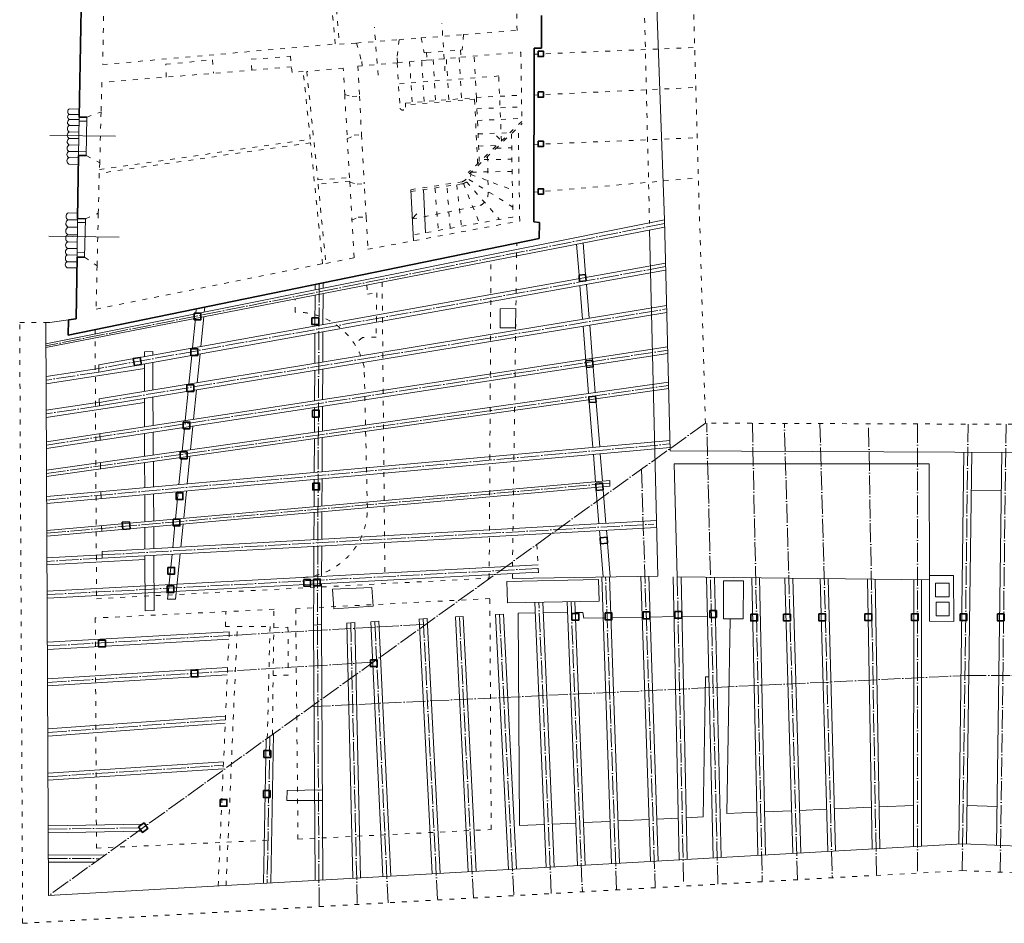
# Model space of a CAD drawing. Header units: centimetres. Extents: x -65222 to -44487, y -149615 to -110728.
# Tile 20 of 98: x -65222 to -62734, y -114841 to -112559. Entities that reach past the tile are written whole.
import ezdxf
from ezdxf.lldxf.tags import DXFTag

# ---------------------------------------------------------------- set-up
doc = ezdxf.new("R2010")
doc.units = ezdxf.units.CM
doc.linetypes.add('ACAD_ISO03W100', pattern=[30, 12, -18])
doc.linetypes.add('ACAD_ISO04W100', pattern=[30, 24, -3, 0, -3])
for name, color, linetype, lineweight in [('arch C', 1, 'Continuous', 13), ('arch N', 1, 'ACAD_ISO03W100', 13), ('arch O', 8, 'DASHDOT', 5), ('arch P', 7, 'Continuous', 35)]:
    doc.layers.add(name, color=color, linetype=linetype, lineweight=lineweight)
tags = doc.linetypes.add('DASHDOT', pattern=[25.4, 12.7, -6.35, 0, -6.35]).pattern_tags.tags
tags[10:11] = [DXFTag(74, 4), DXFTag(75, 0), DXFTag(340, '0'), DXFTag(46, 1.0), DXFTag(50, 0.0), DXFTag(44, 0.0), DXFTag(45, 0.0)]
tags[8:9] = [DXFTag(74, 4), DXFTag(75, 0), DXFTag(340, '0'), DXFTag(46, 1.0), DXFTag(50, 0.0), DXFTag(44, 0.0), DXFTag(45, 0.0)]
tags[6:7] = [DXFTag(74, 4), DXFTag(75, 0), DXFTag(340, '0'), DXFTag(46, 1.0), DXFTag(50, 0.0), DXFTag(44, 0.0), DXFTag(45, 0.0)]
tags[4:5] = [DXFTag(74, 4), DXFTag(75, 0), DXFTag(340, '0'), DXFTag(46, 1.0), DXFTag(50, 0.0), DXFTag(44, 0.0), DXFTag(45, 0.0)]

msp = doc.modelspace()

# ---------------------------------------------------------------- linework, layer by layer
at = {"layer": 'arch C'}
for p, q in [((-63593, -113064.4), (-63627.3, -112080.6)), ((-65095.5, -112783.9), (-65071.3, -112784.3)), ((-65095.9, -112810.6), (-65071.7, -112811)), ((-65095.7, -112797.9), (-65071.5, -112798.3)), ((-65071.6, -112805), (-65073.2, -112901.7)), ((-65071.8, -112814.8), (-65052.8, -112815)), ((-65054.1, -112901.7), (-65052.7, -112804.7)), ((-65096.4, -112842.1), (-65072.2, -112842.5)), ((-65096.2, -112825.5), (-65072, -112825.9)), ((-65145.8, -112851.1), (-64980.2, -112853)), ((-65096.7, -112858.3), (-65072.5, -112858.7)), ((-65097.2, -112891.2), (-65073, -112891.6)), ((-65097, -112875), (-65072.8, -112875.4)), ((-65073, -112890.9), (-65054, -112891.2)), ((-65097.5, -112906.9), (-65073.3, -112907.3)), ((-65097.7, -112923.5), (-65073.5, -112923.9)), ((-64227.4, -113117.2), (-64233.8, -112988)), ((-64196.6, -113096.6), (-64202, -112987.8)), ((-63593, -113064.4), (-65155.9, -113377.3)), ((-65100, -113064), (-65075.8, -113064.4)), ((-65099.7, -113046.7), (-65075.5, -113047.1)), ((-65075.7, -113061.1), (-65077.3, -113158)), ((-65058.5, -113158.4), (-65056, -113061.5)), ((-64218.6, -113049.3), (-64230.2, -113061.9)), ((-63578, -113647), (-63593, -113064.4)), ((-63592.5, -113082.2), (-65155.9, -113386.4)), ((-65100.3, -113082.4), (-65076.1, -113082.8)), ((-65075.9, -113070.6), (-65056.3, -113071.1)), ((-63630.5, -113089.6), (-63609.8, -113963.8)), ((-65148.9, -113104.9), (-64970.8, -113108)), ((-65100.6, -113101.6), (-65076.4, -113102)), ((-65101.2, -113136.4), (-65077, -113136.8)), ((-65100.9, -113119.7), (-65076.7, -113120.1)), ((-63814.8, -113125.4), (-63808.6, -113203.9)), ((-63792, -113202.5), (-63798.6, -113122.3)), ((-65101.4, -113152.6), (-65077.2, -113153)), ((-65077.1, -113146.7), (-65058.2, -113147.2)), ((-65101.9, -113184.9), (-65077.7, -113185.3)), ((-65101.7, -113170.1), (-65077.5, -113170.5)), ((-63590.2, -113173.2), (-65022.5, -113430.1)), ((-63589.8, -113191.4), (-65022.2, -113448.4)), ((-64475.5, -113227.2), (-64475.5, -113241.1)), ((-64455.5, -113223.1), (-64455.5, -113237.1)), ((-63806.4, -113230.3), (-63799.6, -113315.3)), ((-63783, -113312.5), (-63790, -113227.4)), ((-64475.6, -113254), (-64476, -113332.1)), ((-64455.6, -113250.1), (-64456, -113328.5)), ((-65021, -113516.2), (-63587.4, -113280.3)), ((-64775.9, -113288.8), (-64777.2, -113301.5)), ((-64755.8, -113297.2), (-64754.5, -113284.4)), ((-63968.2, -113288.3), (-64007.6, -113288.9)), ((-64007.6, -113288.9), (-64007.6, -113336.6)), ((-63968.9, -113337.1), (-63968.2, -113288.3)), ((-65020.7, -113533.8), (-63587.1, -113297.9)), ((-64778.3, -113312.9), (-64785.7, -113387.6)), ((-64764.5, -113383.8), (-64757, -113308.7)), ((-65156.2, -113323), (-65145.6, -113322.9)), ((-65149, -114770.6), (-65156.2, -113323)), ((-65145.6, -113322.9), (-65099.1, -113316.9)), ((-64007.6, -113336.6), (-63968.9, -113337.1)), ((-63798.2, -113332.7), (-63791.3, -113419.8)), ((-63774.4, -113418.5), (-63781.6, -113329.9)), ((-64476.1, -113350.4), (-64476.5, -113426.6)), ((-64456.1, -113346.8), (-64456.4, -113423.3)), ((-65154.7, -113624.3), (-63584.7, -113384.8)), ((-65154.6, -113641.2), (-63584.4, -113401.7)), ((-64885.9, -113396.2), (-64907.1, -113397)), ((-64907.1, -113397), (-64907, -113409.4)), ((-64885.9, -113405.6), (-64885.9, -113396.2)), ((-64787.5, -113406.3), (-64794.7, -113478.9)), ((-64773.6, -113475.5), (-64766.3, -113402.5)), ((-65022.4, -113439.3), (-65155.5, -113460)), ((-64907, -113439.6), (-65155.4, -113478.2)), ((-65022.5, -113430.1), (-65022.2, -113448.4)), ((-64907, -113427.7), (-64906.8, -113497.4)), ((-64885.4, -113493.9), (-64885.8, -113423.9)), ((-63789.9, -113436.8), (-63784.6, -113502.8)), ((-63767.7, -113500.4), (-63773, -113435.5)), ((-64476.6, -113444.3), (-64476.9, -113520.9)), ((-64456.5, -113441), (-64456.9, -113517.8)), ((-65154.3, -113696.4), (-63582.4, -113474.2)), ((-65154.3, -113712.6), (-63582.1, -113490.4)), ((-64884.9, -113583.1), (-64885.3, -113511.5)), ((-64796.5, -113496.9), (-64803.8, -113570.7)), ((-64782.8, -113567.6), (-64775.4, -113493.4)), ((-65020.8, -113524.7), (-65155.1, -113545.1)), ((-64906.8, -113525.6), (-65155, -113563.3)), ((-65021, -113516.2), (-65020.7, -113533.8)), ((-64906.8, -113515), (-64906.6, -113586.4)), ((-64477, -113537.8), (-64477.3, -113600.7)), ((-64457, -113534.8), (-64457.3, -113597.8)), ((-63782.8, -113525.5), (-63773.7, -113638.6)), ((-63756.5, -113637.1), (-63765.7, -113524.1)), ((-64790.6, -113644.9), (-64784.5, -113584.7)), ((-65019.4, -113603.6), (-65019.1, -113620.5)), ((-64906.6, -113603.3), (-64906.4, -113661.3)), ((-64884.5, -113658.2), (-64884.8, -113600)), ((-64805.8, -113591.6), (-64811.4, -113647.9)), ((-64457.4, -113614.1), (-64457.8, -113700)), ((-65154, -113762.6), (-63578.6, -113621.1)), ((-64477.4, -113616.9), (-64477.8, -113701.8)), ((-65153.9, -113780.7), (-63578.3, -113639.2)), ((-64799.1, -113730.7), (-64792.2, -113661.4)), ((-63772.3, -113656.6), (-63766.8, -113725.3)), ((-63749.4, -113723.8), (-63755, -113655.1)), ((-61783.9, -113655.7), (-63578, -113647)), ((-62849.1, -114639.5), (-62836.2, -113650.5)), ((-62829.1, -114639.8), (-62816.2, -113650.8)), ((-62740.2, -113651), (-62753.4, -114643.9)), ((-65018.1, -113677.1), (-65017.8, -113693.3)), ((-64906.4, -113677.6), (-64906.2, -113740.3)), ((-64884.1, -113738.3), (-64884.4, -113674.5)), ((-64813.3, -113667.2), (-64819.7, -113732.5)), ((-62923.7, -113680.3), (-63568.2, -113680.5)), ((-63568.2, -113680.5), (-63560.4, -113965.8)), ((-62923, -113973.3), (-62923.7, -113680.3)), ((-65153.6, -113848.5), (-63730.6, -113722.1)), ((-65153.5, -113862.8), (-63730.4, -113736.4)), ((-64477.9, -113720), (-64478.3, -113788.5)), ((-64457.9, -113718.2), (-64458.3, -113786.8)), ((-63730.6, -113722.1), (-63730.4, -113736.4)), ((-65016.8, -113750.2), (-65016.5, -113768.3)), ((-64906.2, -113758.4), (-64906, -113826.5)), ((-64883.6, -113824.5), (-64884, -113756.4)), ((-64821.5, -113750.8), (-64828.3, -113819.6)), ((-64807.8, -113817.8), (-64801, -113749)), ((-63765, -113747.6), (-63758.3, -113831.7)), ((-63740.7, -113830.7), (-63747.6, -113746.2)), ((-62816.7, -113747.1), (-62741.4, -113747.2)), ((-64478.3, -113802.9), (-64478.7, -113871.8)), ((-64458.3, -113801.1), (-64458.7, -113870.7)), ((-65015.3, -113836.2), (-65015, -113850.5)), ((-65014.1, -113901.5), (-63613.1, -113823.7)), ((-64829.8, -113834.1), (-64835.4, -113891.6)), ((-64815.1, -113890.5), (-64809.3, -113832.3)), ((-65013.8, -113918.7), (-63612.7, -113840.8)), ((-64906, -113840.9), (-64905.9, -113895.5)), ((-64883.2, -113894.3), (-64883.5, -113838.9)), ((-63756.9, -113848.8), (-63755.5, -113866.8)), ((-63737.8, -113865.4), (-63739.3, -113847.9)), ((-63754.2, -113882), (-63747.5, -113966)), ((-63729.6, -113965.7), (-63736.6, -113880.6)), ((-65014.3, -113909.7), (-65153.2, -113917.5)), ((-65014.1, -113901.5), (-65013.8, -113918.7)), ((-64905.8, -113912.7), (-64905.5, -114051.5)), ((-64882.4, -114050.8), (-64883.1, -113911.4)), ((-64837.1, -113908.9), (-64848.3, -114022)), ((-64828.3, -114022.3), (-64816.8, -113907.8)), ((-64478.8, -113889), (-64479.1, -113965.8)), ((-64458.8, -113887.9), (-64459.1, -113964.7)), ((-63912.3, -113935.6), (-65153.3, -114001.7)), ((-64905.8, -113921.7), (-65153.2, -113935.5)), ((-63911.3, -113953.5), (-65152.3, -114019.6)), ((-62862.1, -113962.3), (-62923.1, -113962.4)), ((-62861.5, -114078.7), (-62862.1, -113962.3)), ((-64479.2, -113983.8), (-64479.7, -114086.6)), ((-64459.2, -113982.7), (-64459.7, -114086.7)), ((-63759.7, -113972.6), (-63990.7, -113977.3)), ((-63990.7, -113977.3), (-63989.4, -114031.6)), ((-63609.8, -113963.8), (-63977.2, -113969.7)), ((-63757.6, -114026.7), (-63759.7, -113972.6)), ((-63726.2, -114689.7), (-63751.4, -113966.3)), ((-63706.2, -114689), (-63731.4, -113965.6)), ((-63652.2, -113964.6), (-63628.3, -114684.2)), ((-63632.2, -113964), (-63608.3, -114683.5)), ((-63570.4, -113966), (-63555.7, -114679.9)), ((-63560.4, -113965.8), (-62923, -113973.3)), ((-63550.4, -113965.6), (-63535.7, -114679.5)), ((-63469.3, -114675.1), (-63486.5, -113966.6)), ((-63449.3, -114674.6), (-63466.5, -113966.9)), ((-63443.2, -113975.3), (-63443.6, -114071.6)), ((-63392.9, -113975.3), (-63443.2, -113975.3)), ((-63394, -114071.8), (-63392.9, -113975.3)), ((-63372.2, -113968), (-63357.1, -114668.7)), ((-63352.2, -113968.2), (-63337.1, -114668.2)), ((-63268.5, -114663.7), (-63288.5, -113969)), ((-63248.5, -114663.2), (-63268.4, -113969.2)), ((-63199.1, -113970.1), (-63180.3, -114658.7)), ((-63179.1, -113970.3), (-63160.3, -114658.2)), ((-63068.2, -114652.3), (-63080, -113971.5)), ((-63048.2, -114651.9), (-63060, -113971.7)), ((-62962.9, -113972.9), (-62963, -114646.1)), ((-62942.9, -113973.1), (-62943, -114646.1)), ((-62923, -113973.3), (-62922.8, -114077.6)), ((-64332.6, -113992.4), (-64431.8, -113996.9)), ((-64431.8, -113996.9), (-64428.1, -114046.6)), ((-64328.5, -114040.1), (-64332.6, -113992.4)), ((-64848.3, -114022), (-64828.3, -114022.3)), ((-63989.4, -114031.6), (-63757.6, -114026.7)), ((-63891.6, -114699.2), (-63920.2, -114030.3)), ((-63871.6, -114698.3), (-63900.2, -114029.5)), ((-63838.9, -114028.6), (-63812.9, -114694.7)), ((-63819, -114027.8), (-63792.9, -114693.9)), ((-64905.5, -114051.5), (-64882.4, -114050.8)), ((-64428.1, -114046.6), (-64328.5, -114040.1)), ((-63999.7, -114060), (-64019.6, -114061.1)), ((-64019.6, -114061.1), (-63987, -114704.7)), ((-63999.7, -114060), (-63967, -114703.7)), ((-63962.8, -114057.2), (-63919, -114056.7)), ((-63958.9, -114594), (-63962.8, -114057.2)), ((-63899, -114056.5), (-63837.9, -114055.9)), ((-63817.9, -114055.7), (-63799.3, -114055.5)), ((-63799.3, -114055.5), (-63796.4, -114069.7)), ((-64459.7, -114086.1), (-64479.7, -114087.3)), ((-64475.9, -114731.9), (-64479.7, -114086.8)), ((-64455.9, -114731.8), (-64459.7, -114086.1)), ((-64375.5, -114081.3), (-64395.5, -114082.5)), ((-64395.5, -114082.1), (-64380.5, -114726.7)), ((-64375.5, -114081.3), (-64360.5, -114726.2)), ((-64314.8, -114077.9), (-64334.7, -114079)), ((-64304.3, -114722.6), (-64334.7, -114078.9)), ((-64284.3, -114721.7), (-64314.8, -114077.9)), ((-64192.3, -114070.9), (-64212.3, -114072.1)), ((-64212.3, -114072), (-64179.6, -114715.6)), ((-64192.3, -114070.9), (-64159.6, -114714.6)), ((-64101.1, -114065.8), (-64121.1, -114066.9)), ((-64089, -114710.4), (-64121.1, -114066.8)), ((-64069, -114709.4), (-64101.1, -114065.8)), ((-63796.4, -114069.7), (-63742.7, -114068.9)), ((-63725.7, -114068.6), (-63646.8, -114067.4)), ((-63629.8, -114067.1), (-63566.2, -114066.1)), ((-63549.2, -114065.8), (-63484.1, -114064.8)), ((-63443.6, -114071.6), (-63394, -114071.8)), ((-63426.9, -114071.6), (-63435.3, -114563.3)), ((-62922.8, -114077.6), (-62861.5, -114078.7)), ((-65152.2, -114131), (-64692.7, -114104.6)), ((-65152.1, -114149), (-64693.5, -114122.7)), ((-65151.7, -114223.1), (-64696.7, -114194.9)), ((-65151.6, -114241.1), (-64697.5, -114213)), ((-63488.9, -114218.3), (-63494.9, -114571.9)), ((-63488.9, -114218.3), (-63480.4, -114218.4)), ((-65151.1, -114349.5), (-64702, -114317.4)), ((-65151, -114367.6), (-64702.8, -114335.5)), ((-64599.1, -114375.3), (-64605.8, -114739.1)), ((-64580.8, -114362.2), (-64587.8, -114739.5)), ((-65150.5, -114461.4), (-64707, -114432.6)), ((-65150.5, -114479.4), (-64707.8, -114450.6)), ((-64546.2, -114505), (-64546.8, -114530.6)), ((-64457.2, -114503.8), (-64546.2, -114505)), ((-64457.1, -114530.1), (-64457.2, -114503.8)), ((-64546.8, -114530.6), (-64457.1, -114530.1)), ((-63339.4, -114559.2), (-63271.6, -114556.3)), ((-63251.6, -114555.4), (-63183.2, -114552.5)), ((-63163.2, -114551.6), (-63070, -114547.6)), ((-63050, -114546.8), (-62963, -114543)), ((-62752.1, -114545.9), (-62827.9, -114542.7)), ((-63729.9, -114583.1), (-63797.1, -114586.3)), ((-63631.8, -114578.4), (-63709.9, -114582.2)), ((-63557.9, -114574.9), (-63611.9, -114577.5)), ((-63494.9, -114571.9), (-63537.9, -114574)), ((-63435.3, -114563.3), (-63359.4, -114560)), ((-65150, -114594.1), (-64912.2, -114590.3)), ((-65149.7, -114612.1), (-64913.8, -114608.3)), ((-63896.2, -114591), (-63958.9, -114594)), ((-63817.1, -114587.3), (-63876.2, -114590.1)), ((-62839.1, -114639.7), (-65149, -114770.6)), ((-60798, -114732.1), (-62839.1, -114639.7)), ((-65149.4, -114667.8), (-65006.9, -114668.4)), ((-65149.5, -114685.8), (-65031.8, -114686.3))]:
    msp.add_line(p, q, dxfattribs=at)
for points in [[(-62907.5, -113981.9), (-62873.6, -113981.9), (-62873.6, -114015.8), (-62907.5, -114015.8)], [(-62906.4, -114029.2), (-62873.2, -114029.2), (-62873.2, -114064.2), (-62906.4, -114064.2)]]:
    msp.add_lwpolyline(points, close=True, dxfattribs=at)
for centre, radius, start, end in [((-65093.6, -112790.9), 7.27, 104.9399, 253.217), ((-65093.4, -112818.1), 7.93, 108.5795, 249.5774), ((-65094.7, -112804.2), 6.45, 99.4879, 258.6691), ((-65093, -112850.3), 8.87, 112.9689, 245.188), ((-65092.5, -112833.9), 9.15, 113.8812, 244.2758), ((-65092.9, -112866.7), 9.23, 114.4536, 243.7033), ((-65094.2, -112899.1), 8.44, 111.1168, 247.0401), ((-65093.5, -112883.2), 8.86, 112.9308, 245.2261), ((-65093.7, -112915.3), 9.21, 114.3272, 243.8297), ((-65094.8, -113073.3), 10.7, 119.4152, 238.7418), ((-65095.4, -113055.4), 9.74, 116.2919, 241.8651), ((-65094.4, -113092.1), 11.4, 121.3083, 236.8486), ((-65095.6, -113110.8), 10.4, 118.4938, 239.6631), ((-65097.7, -113144.6), 8.86, 112.9308, 245.2261), ((-65097.1, -113128.1), 9.23, 114.4536, 243.7033), ((-65096.9, -113161.4), 9.93, 117.032, 241.1249), ((-65099.3, -113177.6), 7.8, 107.9381, 250.2188)]:
    msp.add_arc(centre, radius, start, end, dxfattribs=at)
at = {"layer": 'arch N', "linetype": 'ACAD_ISO03W100'}
for p, q in [((-63489.2, -113577.5), (-63532.5, -112065.4)), ((-63653.6, -112104.9), (-63630.4, -113073.3)), ((-63965.4, -112585.9), (-63970.3, -112124.4)), ((-64424.8, -112620), (-64462.9, -112206.3)), ((-64450.7, -112203.9), (-64414.2, -112620.8)), ((-65010.1, -112549.9), (-65012.3, -112671.9)), ((-64147.4, -112688), (-64155.3, -112567.4)), ((-64316.6, -112698.8), (-64325.8, -112577.8)), ((-64100.7, -112596.4), (-63965.4, -112585.9)), ((-64414.2, -112620.8), (-64371.2, -112617.5)), ((-64371.2, -112617.5), (-64263, -112609.1)), ((-64371.2, -112617.5), (-64357.9, -112664.3)), ((-64268.2, -112650.7), (-64263, -112609.1)), ((-64263, -112609.1), (-64207.7, -112604.8)), ((-64207.7, -112604.8), (-64100.7, -112596.4)), ((-64207.7, -112604.8), (-64199.7, -112642.1)), ((-64100.7, -112596.4), (-64103.7, -112635.1)), ((-65012.3, -112671.9), (-64424.8, -112620)), ((-64199.7, -112642.1), (-64194.5, -112641.7)), ((-64194.5, -112641.7), (-64108.6, -112635.5)), ((-64194.5, -112641.7), (-64192.9, -112660.8)), ((-64103.7, -112635.1), (-64108.6, -112635.5)), ((-64108.6, -112635.5), (-64107.1, -112653.4)), ((-64107.1, -112653.4), (-63955.6, -112640.3)), ((-63955.6, -112640.3), (-63953, -112821.4)), ((-63922.2, -112646), (-63516.4, -112629)), ((-64852.8, -112671.3), (-64734.8, -112660)), ((-64734.8, -112660), (-64732, -112693.9)), ((-64636.8, -112658.7), (-64537.6, -112650.9)), ((-64635.4, -112686), (-64636.8, -112658.7)), ((-64537.6, -112650.9), (-64535.4, -112677.9)), ((-64357.9, -112664.3), (-64357, -112675)), ((-64267, -112667.2), (-64357, -112675)), ((-64268.3, -112667.3), (-64261, -112782.2)), ((-64267, -112667.2), (-64268.2, -112650.7)), ((-64267, -112667.2), (-64192.9, -112660.8)), ((-64236.7, -112664.6), (-64230.5, -112768)), ((-64200.1, -112765.6), (-64206.4, -112662)), ((-64192.9, -112660.8), (-64107.1, -112653.4)), ((-64176.9, -112659.4), (-64171.4, -112763.3)), ((-64137.9, -112760.7), (-64144.1, -112656.6)), ((-64111.7, -112653.8), (-64105.8, -112758.2)), ((-64068.1, -112755.2), (-64073.8, -112650.5)), ((-64535.2, -112677.9), (-65014.7, -112717)), ((-64852, -112703.7), (-64852.8, -112671.3)), ((-64533.7, -112691.9), (-64535.2, -112677.9)), ((-64505.7, -112689.4), (-64533.7, -112691.9)), ((-64487.8, -112860.6), (-64505.7, -112689.4)), ((-64404.6, -112680.8), (-64496.7, -112689.3)), ((-64496.7, -112689.3), (-64468.6, -112963.2)), ((-64400.8, -112747.6), (-64404.6, -112680.8)), ((-64367.8, -112675.9), (-64357, -112675)), ((-64367.8, -112675.9), (-64363.6, -112751.8)), ((-65014.7, -112717), (-65016.6, -112791.6)), ((-64011.5, -112700.8), (-64264.9, -112720.6)), ((-64004.7, -112864.7), (-64011.5, -112700.8)), ((-63922.4, -112749), (-63513.5, -112729.8)), ((-64400.8, -112747.6), (-64382.1, -112752.8)), ((-64400.8, -112747.6), (-64394.4, -112859.8)), ((-64382.1, -112752.8), (-64363.6, -112751.8)), ((-64363.6, -112751.8), (-64358.3, -112849.2)), ((-64246.8, -112769.2), (-64068.1, -112755.2)), ((-64072.5, -112759.1), (-64246.8, -112773.9)), ((-64065.1, -112922.4), (-64072.5, -112759.1)), ((-64068.1, -112755.2), (-63954, -112749.2)), ((-64068.1, -112755.2), (-64060.6, -112918.1)), ((-65052.7, -112804.7), (-65016.6, -112791.6)), ((-65016.6, -112791.6), (-65019.9, -112919.7)), ((-64246.9, -112779.6), (-64246.8, -112769.2)), ((-64066.8, -112783.5), (-63953.6, -112778.7)), ((-63953.1, -112815.4), (-64088.7, -112944.9)), ((-64065.4, -112813.2), (-63953.2, -112807.9)), ((-64086.4, -112948.2), (-63953, -112821.4)), ((-63958.6, -113067.2), (-63962.2, -112830.2)), ((-65020.3, -112937), (-64487.8, -112860.6)), ((-64394.4, -112859.8), (-64376.8, -112850.3)), ((-64388.9, -112957.6), (-64394.4, -112859.8)), ((-64376.8, -112850.3), (-64358.3, -112849.2)), ((-64358.3, -112849.2), (-64351.4, -112973.1)), ((-64063.9, -112847), (-63983.1, -112844.1)), ((-64017.3, -112851.5), (-64004.7, -112864.7)), ((-63979.4, -112846.5), (-63975.7, -113057)), ((-63922.7, -112873.4), (-63509.8, -112856.9)), ((-64487.2, -112869.3), (-65021.1, -112946.6)), ((-64456.9, -113175.2), (-64487.2, -112869.3)), ((-64062.5, -112877.9), (-64017.1, -112876.5)), ((-64017.8, -112883.1), (-63978.8, -112882.4)), ((-65054.1, -112901.7), (-65019.9, -112919.7)), ((-64048.4, -112912.1), (-63978.3, -112910.9)), ((-64039.6, -112903.8), (-64038.4, -112999.3)), ((-65019.9, -112919.7), (-65020.3, -112937)), ((-63977.7, -112941.8), (-64081.4, -112943.5)), ((-65021.1, -112946.6), (-65023.5, -113047.5)), ((-64468.6, -112963.2), (-64388.9, -112957.6)), ((-64387.7, -112966.4), (-64467.8, -112974.3)), ((-64387.5, -112968.9), (-64387.7, -112966.4)), ((-64086.9, -112961.9), (-63976.2, -113031.9)), ((-64082, -112949.7), (-63976.9, -112988.2)), ((-63922.9, -112994.3), (-63506.9, -112958.4)), ((-64467.8, -112974.3), (-64448.5, -113174)), ((-64387.5, -112968.9), (-64369.4, -112974.1)), ((-64387.5, -112968.9), (-64382.4, -113065)), ((-64369.4, -112974.1), (-64351.4, -112973.1)), ((-64346.8, -113057.5), (-64351.4, -112973.1)), ((-64233.8, -112988), (-64103.7, -112967.8)), ((-64233.6, -112992.5), (-64104.4, -112973.4)), ((-64172.7, -112983.5), (-64164.3, -113090.8)), ((-64134.2, -113085.4), (-64142.5, -112979.1)), ((-64117.7, -112975.4), (-64106, -113080.4)), ((-64101, -112972.5), (-64060.4, -113072.2)), ((-64092.7, -112968), (-64009.8, -113063.1)), ((-64230.2, -113061.9), (-64058.4, -113027.9)), ((-65056, -113061.5), (-65023.5, -113047.5)), ((-65023.5, -113047.5), (-65026.6, -113179.9)), ((-64382.4, -113065), (-64367.1, -113057.1)), ((-64377.3, -113159.7), (-64382.4, -113065)), ((-64367.1, -113057.1), (-64346.8, -113057.5)), ((-64346.8, -113057.5), (-64342.3, -113138.5)), ((-63975.7, -113057), (-64228.2, -113102.3)), ((-64342.3, -113138.5), (-63958.6, -113067.2)), ((-63977.2, -113969.7), (-63966, -113122.7)), ((-65058.5, -113158.4), (-65026.6, -113179.9)), ((-64448.5, -113174), (-64377.3, -113159.7)), ((-65029.3, -113289.8), (-64456.9, -113175.2)), ((-65026.6, -113179.9), (-65029.3, -113289.8)), ((-64035.7, -113969), (-64031.3, -113174.5)), ((-64344.5, -113228.5), (-64343.5, -113251.4)), ((-64306.3, -113221.1), (-64299.3, -113956.2)), ((-64525.8, -113297), (-64526.3, -113263.9)), ((-64343.5, -113251.4), (-64319.8, -113248.5)), ((-64319.8, -113248.5), (-64321.5, -113360.2)), ((-65222.2, -113323.3), (-65156.2, -113323)), ((-65214.7, -114840.5), (-65222.2, -113323.3)), ((-65031.7, -113341.2), (-65027.8, -114020.9)), ((-64356.1, -113361), (-64375.6, -113378.6)), ((-64321.5, -113360.2), (-64356.1, -113361)), ((-64343.6, -113790.9), (-64351.6, -113436.8)), ((-61872.1, -113583.5), (-63489.2, -113577.5)), ((-63915, -113883.6), (-63910.5, -113968.6)), ((-65027.8, -114020.9), (-64035.7, -113969)), ((-64034, -114020.4), (-64524.7, -114046)), ((-64030.7, -114603.8), (-64034, -114020.4)), ((-64579.5, -114047.6), (-65031.1, -114069.5)), ((-64702.3, -114091.1), (-64701, -114053.5)), ((-64583.6, -114364.2), (-64579.5, -114047.6)), ((-64524.7, -114046), (-64518.9, -114628)), ((-65031.1, -114069.5), (-65028.2, -114650.6)), ((-64720.7, -114746.3), (-64692.1, -114091.1)), ((-64692.1, -114091.1), (-64702.3, -114091.1)), ((-64700.6, -114745.2), (-64672.3, -114090.7)), ((-64672.3, -114090.7), (-64589.6, -114091.3)), ((-64589.6, -114091.3), (-64596.4, -114373.4)), ((-64580.1, -114094), (-64544.2, -114093.1)), ((-64544.2, -114093.1), (-64543.4, -114213.6)), ((-64543.4, -114213.6), (-64581.7, -114215.1)), ((-64518.9, -114628), (-64030.7, -114603.8)), ((-65028.2, -114650.6), (-64585.8, -114630.5)), ((-65214.7, -114840.5), (-62840.2, -114707.2)), ((-62840.2, -114707.2), (-60783.9, -114798.2))]:
    msp.add_line(p, q, dxfattribs=at)
for centre, radius, start, end in [((-64254.2, -112779.6), 7.29, 200.7014, 359.5345), ((-64110.3, -112945.5), 28.6, 281.8718, 3.3706), ((-64114.3, -112940.9), 28.9, 291.462, 345.392), ((-64073.2, -112996.3), 34.9, 295.1154, 355.0304), ((-64524.7, -113474), 177.1, 12.1389, 90.3436), ((-64517.7, -113793.5), 174.1, 273.8116, 0.8394)]:
    msp.add_arc(centre, radius, start, end, dxfattribs=at)
at = {"layer": 'arch O', "linetype": 'ACAD_ISO04W100', "ltscale": 2}
for p, q in [((-63592.7, -113073.6), (-65155.9, -113382.3)), ((-63590, -113182.3), (-65022.4, -113439.3)), ((-64465.5, -113225.1), (-64469.7, -114086.7)), ((-65020.8, -113525), (-63587.2, -113289.1)), ((-65154.7, -113632.7), (-63584.6, -113393.2)), ((-65022.2, -113448.4), (-65155.5, -113469.1)), ((-65154.3, -113704.5), (-63582.3, -113482.3)), ((-65020.7, -113533.8), (-65155, -113554.2)), ((-63489.2, -113577.5), (-65149, -114770.6)), ((-63457.7, -114741.9), (-63485.9, -113577.5)), ((-63370.6, -113577.9), (-63345.6, -114735.6)), ((-63256.6, -114730.6), (-63289.7, -113578.2)), ((-63199.7, -113578.5), (-63168.5, -114725.6)), ((-63057, -114719.3), (-63076.9, -113579)), ((-62952.9, -113579.5), (-62953, -114713.5)), ((-62840, -114707.2), (-62825.3, -113579.9)), ((-62729.2, -113580.3), (-62744.3, -114711.4)), ((-65154, -113771.6), (-63578.5, -113630.1)), ((-63651.1, -113693.9), (-63616.1, -114750.8)), ((-65153.5, -113855.7), (-63730.5, -113729.3)), ((-65014, -113910.1), (-63619.9, -113832.6)), ((-65013.8, -113918.7), (-65153.2, -113926.5)), ((-63911.8, -113944.6), (-65152.8, -114010.6)), ((-63713.8, -114756.2), (-63741.4, -113965.9)), ((-63560.4, -113965.8), (-63544.3, -114746.7)), ((-63878.7, -114765.5), (-63910.2, -114029.9)), ((-63828.9, -114028.2), (-63800.3, -114761.1)), ((-64009.6, -114060.6), (-63973.6, -114770.8)), ((-65152.1, -114140), (-64195.5, -114085.2)), ((-64465.5, -114798.5), (-64469.7, -114086.7)), ((-64385.5, -114081.9), (-64369, -114793)), ((-64291.2, -114788.7), (-64324.7, -114078.5)), ((-64202.3, -114071.5), (-64166.2, -114781.7)), ((-64075.7, -114776.6), (-64111.1, -114066.3)), ((-65151.7, -114232.1), (-64329.1, -114181.2)), ((-64485, -114293.3), (-62827.4, -114214.7)), ((-62827.4, -114214.7), (-60907.6, -114216.2)), ((-65151.1, -114358.6), (-64702.4, -114326.5)), ((-64589.9, -114368.7), (-64596.8, -114739.3)), ((-65150.5, -114470.4), (-64707.4, -114441.6)), ((-65149.8, -114603.1), (-64920.2, -114599.4)), ((-65149.5, -114676.8), (-65019.3, -114677.4))]:
    msp.add_line(p, q, dxfattribs=at)
at = {"layer": 'arch P'}
for p, q in [((-65071.6, -112805), (-65067.2, -112532.1)), ((-63903.3, -112548.3), (-63903.3, -112630.3)), ((-63922.2, -112630.6), (-63923, -113069)), ((-63903.3, -112630.3), (-63922.2, -112630.6)), ((-65071.6, -112805), (-65052.7, -112804.7)), ((-65075.7, -113061.1), (-65073.2, -112901.7)), ((-65073.2, -112901.7), (-65054.1, -112901.7)), ((-65075.7, -113061.1), (-65056, -113061.5)), ((-63923, -113069), (-63908.9, -113070.7)), ((-63908.9, -113070.7), (-63909.2, -113111.1)), ((-63909.2, -113111.1), (-65099.4, -113355.1)), ((-65079.8, -113313.8), (-65077.3, -113158)), ((-65077.3, -113158), (-65058.5, -113158.4)), ((-63808.6, -113203.9), (-63792, -113202.5)), ((-63808.6, -113203.9), (-63807.3, -113219.6)), ((-63792, -113202.5), (-63790.8, -113218.3)), ((-63790.7, -113218.3), (-63807.3, -113219.6)), ((-65099.1, -113316.9), (-65079.8, -113313.8)), ((-65099.4, -113355.1), (-65099.1, -113316.9)), ((-63791.3, -113419.8), (-63774.4, -113418.5)), ((-63791.3, -113419.8), (-63789.9, -113436.8)), ((-63789.9, -113436.8), (-63773, -113435.5)), ((-63774.4, -113418.5), (-63773, -113435.5)), ((-63784, -113510.8), (-63766.9, -113509.4)), ((-63784, -113510.8), (-63782.8, -113525.5)), ((-63766.9, -113509.4), (-63765.7, -113524.1)), ((-63782.8, -113525.5), (-63765.7, -113524.1)), ((-63766.5, -113729.4), (-63749.1, -113727.9)), ((-63766.5, -113729.4), (-63765, -113747.6)), ((-63749.1, -113727.9), (-63747.6, -113746.2)), ((-63765, -113747.6), (-63747.6, -113746.2)), ((-64962.9, -113827.9), (-64944.3, -113826.7)), ((-64961.8, -113845.8), (-64962.9, -113827.9)), ((-64944.3, -113826.7), (-64942.8, -113844.1)), ((-64942.8, -113844.1), (-64961.8, -113845.8)), ((-63755.5, -113866.8), (-63737.8, -113865.4)), ((-63755.5, -113866.8), (-63754.2, -113882)), ((-63754.2, -113882), (-63736.6, -113880.6)), ((-63737.8, -113865.4), (-63736.6, -113880.6))]:
    msp.add_line(p, q, dxfattribs=at)
for points in [[(-63912.1, -112638.4), (-63898.6, -112638.4), (-63898.6, -112651.7), (-63912.1, -112651.7)], [(-63912.1, -112741.2), (-63898.6, -112741.2), (-63898.6, -112754.5), (-63912.1, -112754.5)], [(-63912.1, -112865.8), (-63898.6, -112865.8), (-63898.6, -112879.1), (-63912.1, -112879.1)], [(-63912.1, -112985.6), (-63898.6, -112985.6), (-63898.6, -112998.9), (-63912.1, -112998.9)], [(-64781.1, -113299.5), (-64781.1, -113316.5), (-64764.1, -113316.5), (-64764.1, -113299.5)], [(-64483.5, -113311.4), (-64483.5, -113328.4), (-64466.5, -113328.4), (-64466.5, -113311.4)], [(-64789.4, -113389.6), (-64789.4, -113406.6), (-64772.4, -113406.6), (-64772.4, -113389.6)], [(-64935.1, -113414.4), (-64931.9, -113432.2), (-64914.4, -113429.1), (-64917.6, -113411.3)], [(-64799.4, -113480.4), (-64799.4, -113497.4), (-64782.4, -113497.4), (-64782.4, -113480.4)], [(-64482.2, -113545), (-64482.2, -113562), (-64465.2, -113562), (-64465.2, -113545)], [(-64808.8, -113574.6), (-64808.8, -113591.6), (-64791.8, -113591.6), (-64791.8, -113574.6)], [(-64816.3, -113650.2), (-64816.3, -113667.2), (-64799.3, -113667.2), (-64799.3, -113650.2)], [(-64481.5, -113728.9), (-64481.5, -113745.9), (-64464.5, -113745.9), (-64464.5, -113728.9)], [(-64826.6, -113753.4), (-64826.6, -113770.4), (-64809.6, -113770.4), (-64809.6, -113753.4)], [(-64834.2, -113820.2), (-64834.2, -113837.2), (-64817.2, -113837.2), (-64817.2, -113820.2)], [(-64847.9, -113941.8), (-64847.9, -113958.8), (-64830.9, -113958.8), (-64830.9, -113941.8)], [(-64503.9, -113972.4), (-64503.9, -113989.4), (-64486.9, -113989.4), (-64486.9, -113972.4)], [(-64479.7, -113971.4), (-64479.7, -113988.4), (-64462.7, -113988.4), (-64462.7, -113971.4)], [(-64849.7, -113988.3), (-64849.7, -114005.3), (-64832.7, -114005.3), (-64832.7, -113988.3)], [(-63826.5, -114058.1), (-63826.5, -114075.1), (-63809.5, -114075.1), (-63809.5, -114058.1)], [(-63742.7, -114056.9), (-63742.7, -114073.9), (-63725.7, -114073.9), (-63725.7, -114056.9)], [(-63646.8, -114054.3), (-63646.8, -114071.3), (-63629.8, -114071.3), (-63629.8, -114054.3)], [(-63566.2, -114053.4), (-63566.2, -114070.4), (-63549.2, -114070.4), (-63549.2, -114053.4)], [(-63478.4, -114050.9), (-63478.4, -114067.9), (-63461.4, -114067.9), (-63461.4, -114050.9)], [(-63374.6, -114059.9), (-63374.6, -114076.9), (-63357.6, -114076.9), (-63357.6, -114059.9)], [(-63291.6, -114059.9), (-63291.6, -114076.9), (-63274.6, -114076.9), (-63274.6, -114059.9)], [(-63202.7, -114059.4), (-63202.7, -114076.4), (-63185.7, -114076.4), (-63185.7, -114059.4)], [(-63086, -114059.1), (-63086, -114076.1), (-63069, -114076.1), (-63069, -114059.1)], [(-62968.6, -114058.7), (-62968.6, -114075.7), (-62951.6, -114075.7), (-62951.6, -114058.7)], [(-62845.7, -114059), (-62845.7, -114076), (-62828.7, -114076), (-62828.7, -114059)], [(-62751.4, -114059.4), (-62751.4, -114076.4), (-62734.4, -114076.4), (-62734.4, -114059.4)], [(-65022.7, -114125.8), (-65022.7, -114142.8), (-65005.7, -114142.8), (-65005.7, -114125.8)], [(-64335.8, -114175.1), (-64335.8, -114192.1), (-64318.8, -114192.1), (-64318.8, -114175.1)], [(-64788.8, -114201.4), (-64788.8, -114218.4), (-64771.8, -114218.4), (-64771.8, -114201.4)], [(-64604.8, -114404.6), (-64604.8, -114421.6), (-64587.8, -114421.6), (-64587.8, -114404.6)], [(-64606.4, -114505.6), (-64606.4, -114522.6), (-64589.4, -114522.6), (-64589.4, -114505.6)], [(-64715.7, -114527.8), (-64715.7, -114544.8), (-64698.7, -114544.8), (-64698.7, -114527.8)], [(-64921.8, -114597.2), (-64911.9, -114611), (-64898.1, -114601), (-64908, -114587.2)]]:
    msp.add_lwpolyline(points, close=True, dxfattribs=at)

doc.saveas('drawing.dxf')
